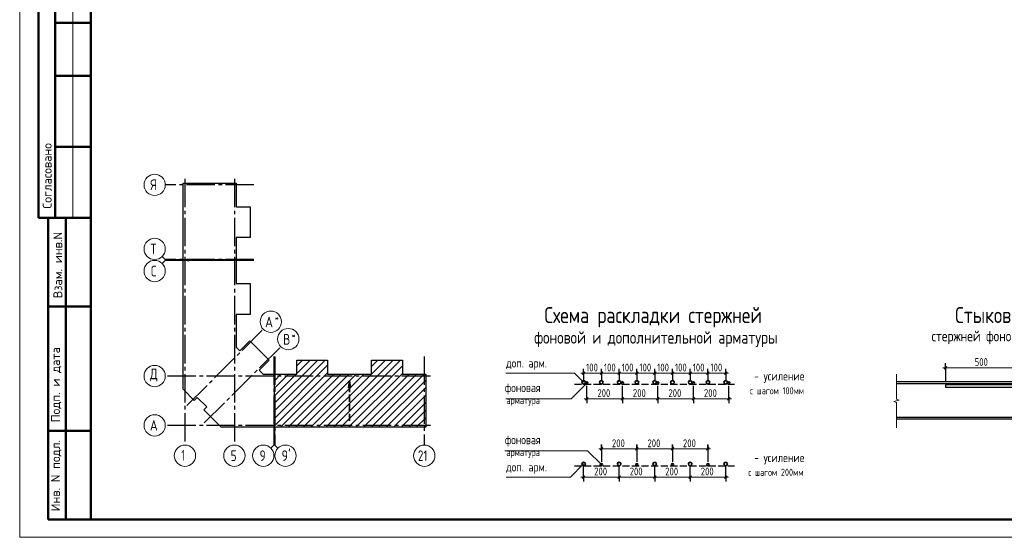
# Model space of a CAD drawing. Header units: millimetres. Extents: x 0 to 64958, y 0 to 42000.
# Tile 1 of 31: x 0 to 27719, y 0 to 14585. Entities that reach past the tile are written whole.
import ezdxf

# ---------------------------------------------------------------- set-up
doc = ezdxf.new("R2010")
doc.units = ezdxf.units.MM
doc.linetypes.add('______2', pattern=[270, 200, -70])
doc.linetypes.add('______5', pattern=[1100, 800, -100, 100, -100])
for name, color, linetype, lineweight in [('Standard', 7, 'Continuous', 25), ('Оси', 40, '______5', 18), ('Примечания', 7, 'Continuous', 25)]:
    doc.layers.add(name, color=color, linetype=linetype, lineweight=lineweight)
doc.styles.add('GOST 2.304-81', font='txt')
doc.styles.add('ISOCPEUR', font='txt')

msp = doc.modelspace()

# ---------------------------------------------------------------- hatches: boundary and pattern name
at = {"layer": 'Примечания', "linetype": 'Continuous', "lineweight": 35, "transparency": 33554687}
msp.add_hatch(color=7, dxfattribs=at).paths.add_polyline_path([(9317, 4210), (9287, 4420), (9257, 4210)])

# ---------------------------------------------------------------- linework, layer by layer
at = {"layer": 'Standard', "color": 7, "linetype": 'Continuous', "lineweight": 50, "transparency": 33554687}
for p, q in [((527, 15500), (527, 9000)), ((527, 15500), (527, 9000)), ((1000, 15500), (1000, 9000)), ((2000, 14500), (1000, 14500)), ((2000, 13000), (1000, 13000)), ((2000, 11000), (1000, 11000)), ((0, 9000), (6, 9000)), ((527, 9000), (2000, 9000)), ((800, 500), (800, 9000)), ((800, 500), (800, 9000)), ((1300, 500), (1300, 9000)), ((800, 6500), (2000, 6500)), ((800, 3000), (2000, 3000)), ((2000, 500), (800, 500))]:
    msp.add_line(p, q, dxfattribs=at)
at = {"layer": 'Standard', "color": 7, "linetype": 'Continuous', "lineweight": 13, "transparency": 33554687}
for p, q in [((1500, 15500), (1500, 9000)), ((4100, 7827), (4012, 7915)), ((4100, 7802), (4012, 7714)), ((4100, 7827), (4600, 7827)), ((4100, 7802), (4600, 7802)), ((7158, 2600), (7158, 3100)), ((7183, 2600), (7183, 3100)), ((7158, 2600), (7070, 2512)), ((7183, 2600), (7271, 2512))]:
    msp.add_line(p, q, dxfattribs=at)
at = {"layer": 'Standard', "color": 7, "linetype": 'Continuous', "lineweight": 35, "transparency": 33554687}
for p, q in [((7173, 3564), (8602, 4993)), ((7173, 3776), (8390, 4993)), ((7801, 4617), (8177, 4993)), ((7801, 4829), (7965, 4993)), ((8618, 3100), (10511, 4993)), ((8830, 3100), (10723, 4993)), ((9905, 4599), (10299, 4993)), ((9905, 4811), (10087, 4993)), ((7173, 3352), (8669, 4848)), ((9042, 3100), (10773, 4831)), ((7173, 3140), (8669, 4636)), ((7173, 4413), (7356, 4596)), ((7173, 3989), (7780, 4596)), ((7173, 4201), (7568, 4596)), ((7345, 3100), (8841, 4596)), ((7557, 3100), (9053, 4596)), ((7769, 3100), (9265, 4596)), ((7981, 3100), (9477, 4596)), ((8194, 3100), (9690, 4596)), ((8406, 3100), (9902, 4596)), ((9254, 3100), (10773, 4619)), ((9466, 3100), (10962, 4596)), ((9678, 3100), (11174, 4596)), ((9891, 3100), (11387, 4596)), ((10103, 3100), (11434, 4431)), ((10315, 3100), (11434, 4219)), ((10527, 3100), (11434, 4007)), ((10739, 3100), (11434, 3795)), ((10951, 3100), (11434, 3583)), ((11163, 3100), (11434, 3371)), ((11376, 3100), (11434, 3158))]:
    msp.add_line(p, q, dxfattribs=at)
at = {"layer": 'Standard', "color": 7, "linetype": 'Continuous', "lineweight": 13, "transparency": 33554687}
msp.add_lwpolyline([(0, 0), (59400, 0), (59400, 42000), (0, 42000), (0, 0)], close=True, dxfattribs=at)
at = {"layer": 'Standard', "color": 7, "linetype": 'Continuous', "lineweight": 50, "transparency": 33554687}
msp.add_lwpolyline([(2000, 41500), (58900, 41500), (58900, 500), (2000, 500), (2000, 41500)], close=True, dxfattribs=at)
at = {"layer": 'Standard', "color": 7, "linetype": 'Continuous', "lineweight": 25, "transparency": 33554687}
for points in [[(4600, 7817), (4600, 9974), (6096, 9974), (6096, 9313), (6493, 9313), (6493, 8445), (6096, 8445), (6096, 7817), (6078, 7817), (6078, 7837), (6063, 7837), (6063, 7817), (4600, 7817)], [(4600, 4357), (4600, 7812), (4738, 7812), (4738, 7792), (4753, 7792), (4753, 7812), (6096, 7812), (6096, 7149), (6493, 7149), (6493, 6281), (6096, 6281), (6096, 5355), (6194, 5257), (6475, 5538), (7024, 4989), (6743, 4708), (6855, 4596), (7168, 4596), (7168, 3100), (5670, 3100), (5182, 3588), (5267, 3673), (4999, 3941), (4914, 3856), (4600, 4170), (4600, 4357)], [(7173, 3100), (7173, 4563), (7193, 4563), (7193, 4578), (7173, 4578), (7173, 4596), (7801, 4596), (7801, 4993), (8669, 4993), (8669, 4596), (9287, 4596), (9905, 4596), (9905, 4993), (10773, 4993), (10773, 4596), (11434, 4596), (11434, 3100), (9287, 3100), (7173, 3100)]]:
    msp.add_lwpolyline(points, dxfattribs=at)
at = {"layer": 'Оси', "color": 8, "linetype": '______5', "lineweight": -3, "transparency": 33554687}
for p, q in [((4653, 10101), (4653, 2600)), ((6043, 10101), (6043, 2600)), ((6596, 9931), (4100, 9931)), ((6596, 7827), (4100, 7827)), ((6596, 7802), (4100, 7802)), ((4708, 3712), (6858, 5862)), ((5198, 3222), (7348, 5372)), ((7158, 5096), (7158, 2600)), ((7183, 5096), (7183, 2600)), ((11391, 5096), (11391, 2600)), ((11561, 4543), (4100, 4543)), ((11561, 4543), (4100, 4543)), ((11561, 3153), (4100, 3153))]:
    msp.add_line(p, q, dxfattribs=at)
at = {"layer": 'Оси', "color": 7, "linetype": 'Continuous', "lineweight": 13, "transparency": 33554687}
for centre in [(3800, 9931), (3800, 8127), (3800, 7502), (7070, 6074), (7560, 5584), (3800, 4543), (3800, 4543), (3800, 3153), (4653, 2300), (6043, 2300), (6858, 2300), (7483, 2300), (11391, 2300)]:
    msp.add_circle(centre, 300, dxfattribs=at)
at = {"layer": 'Примечания', "color": 253, "linetype": 'Continuous', "lineweight": -3, "true_color": 0xa0a0a0, "transparency": 33554687}
for p, q in [((15876, 4625), (15876, 4750)), ((16376, 4625), (16376, 4750)), ((16876, 4625), (16876, 4750)), ((17376, 4625), (17376, 4750)), ((17876, 4625), (17876, 4750)), ((18376, 4625), (18376, 4750)), ((18876, 4625), (18876, 4750)), ((19376, 4625), (19376, 4750)), ((19876, 4625), (19876, 4750)), ((26064, 4780), (26064, 4905)), ((26064, 4780), (26064, 4655)), ((26064, 4780), (26064, 4369)), ((15876, 4625), (15876, 4500)), ((15876, 4625), (15876, 4442)), ((16376, 4625), (16376, 4500)), ((16376, 4625), (16376, 4442)), ((16876, 4625), (16876, 4500)), ((16876, 4625), (16876, 4442)), ((17376, 4625), (17376, 4500)), ((17376, 4625), (17376, 4442)), ((17876, 4625), (17876, 4500)), ((17876, 4625), (17876, 4442)), ((18376, 4625), (18376, 4500)), ((18376, 4625), (18376, 4442)), ((18876, 4625), (18876, 4500)), ((18876, 4625), (18876, 4442)), ((19376, 4625), (19376, 4500)), ((19376, 4625), (19376, 4442)), ((19876, 4625), (19876, 4500)), ((19876, 4625), (19876, 4442)), ((15966, 3904), (15966, 4272)), ((19966, 3904), (19966, 4272)), ((15966, 3904), (15966, 4029)), ((15966, 3904), (15966, 3779)), ((16966, 3904), (16966, 4029)), ((16966, 3904), (16966, 3779)), ((17966, 3904), (17966, 4029)), ((17966, 3904), (17966, 3779)), ((18966, 3904), (18966, 4029)), ((18966, 3904), (18966, 3779)), ((19966, 3904), (19966, 4029)), ((19966, 3904), (19966, 3779)), ((16376, 2490), (16376, 2615)), ((16376, 2609), (16376, 2148)), ((17376, 2490), (17376, 2615)), ((17376, 2609), (17376, 2148)), ((18376, 2490), (18376, 2615)), ((18376, 2609), (18376, 2148)), ((19376, 2490), (19376, 2615)), ((19376, 2609), (19376, 2148)), ((16376, 2490), (16376, 2365)), ((16376, 2490), (16376, 2123)), ((17376, 2490), (17376, 2365)), ((17376, 2490), (17376, 2123)), ((18376, 2490), (18376, 2365)), ((18376, 2490), (18376, 2123)), ((19376, 2490), (19376, 2365)), ((19376, 2490), (19376, 2123)), ((15876, 1696), (15876, 1993)), ((19876, 1696), (19876, 1993)), ((15876, 1696), (15876, 1821)), ((15876, 1696), (15876, 1571)), ((16876, 1696), (16876, 1821)), ((16876, 1696), (16876, 1571)), ((17876, 1696), (17876, 1821)), ((17876, 1696), (17876, 1571)), ((18876, 1696), (18876, 1821)), ((18876, 1696), (18876, 1571)), ((19876, 1696), (19876, 1821)), ((19876, 1696), (19876, 1571))]:
    msp.add_line(p, q, dxfattribs=at)
at = {"layer": 'Примечания', "color": 7, "linetype": 'Continuous', "lineweight": 13, "transparency": 33554687}
for p, q in [((26064, 4780), (25989, 4780)), ((26064, 4780), (28094, 4780)), ((15876, 4625), (15801, 4625)), ((15876, 4625), (16376, 4625)), ((16376, 4625), (16876, 4625)), ((16876, 4625), (17376, 4625)), ((17376, 4625), (17876, 4625)), ((17876, 4625), (18376, 4625)), ((18376, 4625), (18876, 4625)), ((18876, 4625), (19376, 4625)), ((19376, 4625), (19876, 4625)), ((19876, 4625), (19951, 4625)), ((24683, 4601), (24683, 3891)), ((15966, 3904), (15891, 3904)), ((15966, 3904), (16966, 3904)), ((16966, 3904), (17966, 3904)), ((17966, 3904), (18966, 3904)), ((18966, 3904), (19966, 3904)), ((19966, 3904), (20041, 3904)), ((24683, 3891), (24758, 3860)), ((24758, 3860), (24608, 3830)), ((24608, 3830), (24683, 3800)), ((24683, 3800), (24683, 3089)), ((24683, 3089), (24683, 3089)), ((16376, 2490), (16301, 2490)), ((16376, 2490), (17376, 2490)), ((17376, 2490), (18376, 2490)), ((18376, 2490), (19376, 2490)), ((19376, 2490), (19451, 2490)), ((15876, 1696), (15801, 1696)), ((15876, 1696), (16876, 1696)), ((16876, 1696), (17876, 1696)), ((17876, 1696), (18876, 1696)), ((18876, 1696), (19876, 1696)), ((19876, 1696), (19951, 1696))]:
    msp.add_line(p, q, dxfattribs=at)
at = {"layer": 'Примечания', "color": 7, "linetype": 'Continuous', "lineweight": 25, "transparency": 33554687}
for p, q in [((26027, 4742), (26102, 4817)), ((15839, 4587), (15914, 4662)), ((16339, 4587), (16414, 4662)), ((16839, 4587), (16914, 4662)), ((17339, 4587), (17414, 4662)), ((17839, 4587), (17914, 4662)), ((18339, 4587), (18414, 4662)), ((18839, 4587), (18914, 4662)), ((19339, 4587), (19414, 4662)), ((19839, 4587), (19914, 4662)), ((15929, 3867), (16004, 3942)), ((16929, 3867), (17004, 3942)), ((17929, 3867), (18004, 3942)), ((18929, 3867), (19004, 3942)), ((19929, 3867), (20004, 3942)), ((16339, 2453), (16414, 2528)), ((17339, 2453), (17414, 2528)), ((18339, 2453), (18414, 2528)), ((19339, 2453), (19414, 2528)), ((15839, 1658), (15914, 1733)), ((16839, 1658), (16914, 1733)), ((17839, 1658), (17914, 1733)), ((18839, 1658), (18914, 1733)), ((19839, 1658), (19914, 1733))]:
    msp.add_line(p, q, dxfattribs=at)
at = {"layer": 'Примечания', "color": 7, "linetype": 'Continuous', "lineweight": 35, "transparency": 33554687}
for p, q in [((9287, 4420), (9257, 4210)), ((9257, 4210), (9317, 4210)), ((9287, 4420), (9287, 4420)), ((9287, 4420), (9287, 4420)), ((9287, 4420), (9287, 4420)), ((9317, 4210), (9287, 4420)), ((9287, 4210), (9287, 4195))]:
    msp.add_line(p, q, dxfattribs=at)
at = {"layer": 'Примечания', "color": 7, "linetype": '______2', "lineweight": 35, "transparency": 33554687}
msp.add_line((9287, 3280), (9287, 4420), dxfattribs=at)
at = {"layer": 'Примечания', "color": 8, "linetype": '______2', "lineweight": -3, "true_color": 0x737373, "transparency": 33554687}
for p, q in [((15616, 4317), (20126, 4317)), ((15616, 2018), (20126, 2018))]:
    msp.add_line(p, q, dxfattribs=at)
at = {"layer": 'Примечания', "color": 7, "linetype": 'Continuous', "lineweight": 13, "transparency": 33554687}
for points in [[(13683, 4625), (15618, 4625), (15876, 4367)], [(15966, 4347), (15524, 3904), (13683, 3904)], [(16376, 2048), (15988, 2436), (13660, 2436)], [(15876, 2068), (15504, 1696), (13691, 1696)]]:
    msp.add_lwpolyline(points, dxfattribs=at)
at = {"layer": 'Примечания', "color": 253, "linetype": 'Continuous', "lineweight": -3, "true_color": 0xa0a0a0, "transparency": 33554687}
for points in [[(16966, 3904), (16966, 3921), (16966, 3921), (16966, 3921), (16966, 3921), (16966, 3921), (16966, 3921), (16966, 4272)], [(17966, 3904), (17966, 3921), (17966, 3921), (17966, 3921), (17966, 3921), (17966, 4272)], [(18966, 3904), (18966, 3921), (18966, 3921), (18966, 4272)], [(16876, 1696), (16876, 1713), (16876, 1713), (16876, 1713), (16876, 1713), (16876, 1713), (16876, 1713), (16876, 1993)], [(17876, 1696), (17876, 1713), (17876, 1713), (17876, 1713), (17876, 1713), (17876, 1993)], [(18876, 1696), (18876, 1713), (18876, 1713), (18876, 1993)]]:
    msp.add_lwpolyline(points, dxfattribs=at)
at = {"layer": 'Примечания', "color": 7, "linetype": 'Continuous', "lineweight": 25, "transparency": 33554687}
for points in [[(24683, 4389), (28094, 4389), (28094, 4329), (24683, 4329)], [(33060, 4294), (26064, 4294), (26064, 4234), (33060, 4234)], [(24683, 3389), (31489, 3389), (31489, 3329), (24683, 3329)]]:
    msp.add_lwpolyline(points, dxfattribs=at)
at = {"layer": 'Примечания', "color": 7, "linetype": 'Continuous', "lineweight": 35, "transparency": 33554687}
for centre, radius in [((15876, 4367), 50), ((15966, 4347), 30), ((16376, 4367), 50), ((16876, 4367), 50), ((16966, 4347), 30), ((17376, 4367), 50), ((17876, 4367), 50), ((17966, 4347), 30), ((18376, 4367), 50), ((18876, 4367), 50), ((18966, 4347), 30), ((19376, 4367), 50), ((19876, 4367), 50), ((19966, 4347), 30), ((15876, 2068), 50), ((16376, 2048), 30), ((16876, 2068), 50), ((17376, 2048), 30), ((17876, 2068), 50), ((18376, 2048), 30), ((18876, 2068), 50), ((19376, 2048), 30), ((19876, 2068), 50)]:
    msp.add_circle(centre, radius, dxfattribs=at)

# ---------------------------------------------------------------- texts
at = {"layer": 'Standard', "color": 7, "linetype": 'Continuous', "lineweight": 50, "transparency": 33554687, "char_height": 250, "attachment_point": 7, "rotation": 90, "style": 'ISOCPEUR'}
for s, insert, width in [('\\A1;{\\fISOCPEUR|i0|b0;\\H250.000000;\\W1.000000;\\C7;Согласовано}\\P', (900, 9261), 2071.88), ('\\A1;{\\fISOCPEUR|i0|b0;\\H250.000000;\\W1.000000;\\C7;Взам. инв.N}\\P', (1198, 6736), 1909.1), ('\\A1;{\\fISOCPEUR|i0|b0;\\H250.000000;\\W1.000000;\\C7;Подп. и дата}\\P', (1174, 3242), 2197.06), ('\\A1;{\\fISOCPEUR|i0|b0;\\H250.000000;\\W1.000000;\\C7;Инв. N подл.}\\P', (1174, 734), 2021.79)]:
    msp.add_mtext(s, dxfattribs=dict(at, insert=insert, width=width))
at = {"layer": 'Standard', "color": 7, "linetype": 'Continuous', "lineweight": 25, "transparency": 33554687, "insert": (11211, 2150), "char_height": 300, "width": 472.27, "attachment_point": 7, "style": 'ISOCPEUR'}
msp.add_mtext('\\W0.75;21', dxfattribs=at)
at = {"layer": 'Оси', "color": 7, "linetype": 'Continuous', "lineweight": 25, "transparency": 33554687, "attachment_point": 7, "style": 'ISOCPEUR'}
for s, insert, char_height, width in [('\\W0.80;Я', (3680, 9781), 300, 359.83), ('\\W0.80;Т', (3680, 7977), 300, 359.83), ('\\W0.78;С', (3695, 7352), 300, 326.41), ('\\W0.82;А', (6909, 5917), 300, 392.64), ('\\W0.80;*', (7179, 6092), 180, 215.91), ('\\W0.80;В', (7414, 5427), 300, 359.84), ('\\W0.80;*', (7654, 5602), 180, 215.91), ('\\W0.82;Д', (3665, 4393), 300, 392.65), ('\\W0.82;А', (3665, 3003), 300, 392.65), ('\\W0.56;1', (4553, 2160), 300, 233.32), ('\\W0.78;5', (5938, 2150), 300, 326.41), ('\\W0.78;9', (6753, 2150), 300, 326.41), ("\\W0.84;9'", (7371, 2150), 300, 440.65)]:
    msp.add_mtext(s, dxfattribs=dict(at, insert=insert, char_height=char_height, width=width))
at = {"layer": 'Примечания', "color": 7, "linetype": 'Continuous', "lineweight": 50, "transparency": 33554687, "attachment_point": 7, "style": 'GOST 2.304-81'}
for s, insert, char_height, width in [('Схема\\~раскладки\\~стержней', (14774, 5915), 450, 6428.77), ('Стыковка\\~арматурных', (26336, 5915), 450, 5309.46), ('фоновой\\~и\\~дополнительной\\~арматуры', (14485, 5361), 350, 6865.69), ('стержней\\~фоновой\\~арматуры\\~внахлёстку', (25673, 5440), 300, 6502.98)]:
    msp.add_mtext(s, dxfattribs=dict(at, insert=insert, char_height=char_height, width=width))
at = {"layer": 'Примечания', "color": 7, "linetype": 'Continuous', "lineweight": 25, "transparency": 33554687, "attachment_point": 7, "style": 'GOST 2.304-81'}
for s, insert, char_height, width in [('доп.\\~арм.', (13691, 4716), 250, 1208.64), ('500', (26884, 4830), 220, 516.39), ('100', (15947, 4675), 220, 485.08), ('100', (16447, 4675), 220, 485.08), ('100', (16947, 4675), 220, 485.08), ('100', (17447, 4675), 220, 485.08), ('100', (17947, 4675), 220, 485.08), ('100', (18447, 4675), 220, 485.08), ('100', (18947, 4675), 220, 485.08), ('100', (19447, 4675), 220, 485.08), ('-\\~усиление', (20677, 4351), 250, 1510.8), ('фоновая', (13660, 4024), 250, 1173.25), ('200', (16263, 3954), 220, 531.97), ('200', (17263, 3954), 220, 531.97), ('200', (18263, 3954), 220, 531.97), ('200', (19263, 3954), 220, 531.97), ('с\\~шагом\\~100мм', (20556, 4031), 200, 1606.26), ('арматура', (13701, 3704), 200, 1066.46), ('фоновая', (13660, 2556), 250, 1173.25), ('200', (16673, 2540), 220, 531.97), ('200', (17673, 2540), 220, 531.97), ('200', (18673, 2540), 220, 531.97), ('арматура', (13701, 2236), 200, 1066.46), ('-\\~усиление', (20677, 2052), 250, 1510.8), ('доп.\\~арм.', (13691, 1787), 250, 1208.64), ('200', (16173, 1746), 220, 531.97), ('200', (17173, 1746), 220, 531.97), ('200', (18173, 1746), 220, 531.97), ('200', (19173, 1746), 220, 531.97), ('с\\~шагом\\~200мм', (20510, 1732), 200, 1648.88)]:
    msp.add_mtext(s, dxfattribs=dict(at, insert=insert, char_height=char_height, width=width))

doc.saveas('drawing.dxf')
